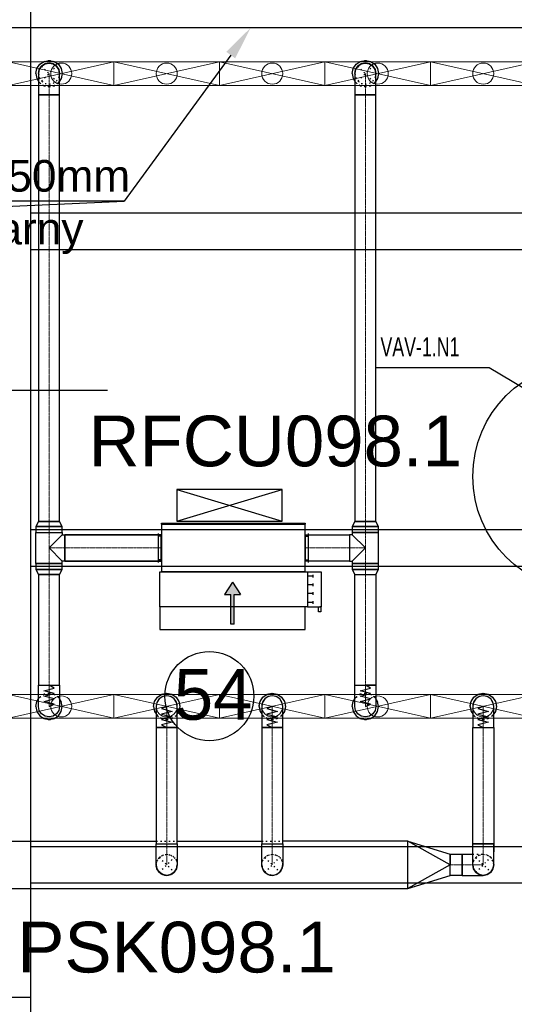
# Model space of a CAD drawing. Header units: centimetres. Extents: x -149939 to 48626, y -46000 to 152985.
# Tile 88 of 256: x -45862 to -41174, y 65183 to 74507. Entities that reach past the tile are written whole.
import ezdxf
from ezdxf import colors
from ezdxf.entities.mleader import LeaderData, LeaderLine
from ezdxf.math import Vec2, Vec3

# ---------------------------------------------------------------- set-up
doc = ezdxf.new("R2010")
doc.units = ezdxf.units.CM
doc.header["$LTSCALE"] = 50
for name, pattern in [('CADVENT_CENTERLINE', [9.9, 7.4, -1, 0.5, -1]), ('CADVENT_HIDDEN', [0.8, 0.25, -0.55]), ('Kondygnacja  -0_5$0$HIDDEN', [9.525, 6.35, -3.175]), ('Kondygnacja  -0_5$0$HIDDEN2', [4.7625, 3.175, -1.5875]), ('Osie rzutów$0$DASHDOT2', [12.7, 6.35, -3.175, 0, -3.175])]:
    doc.linetypes.add(name, pattern=pattern)
for name, color, linetype in [('01-103-Went PP_poziom-0_5$0$L_Nawiew', 7, 'Continuous'), ('bgde-nawiewDETAILS', 1, 'Continuous'), ('bgde-nawiewEXP', 7, 'Continuous'), ('bgde-nawiewHIDDEN', 250, 'Continuous'), ('bgde-wywiewSOL', 5, 'Continuous'), ('bgde_VAV', 7, 'Continuous'), ('IS_zmiany 2024', 1, 'Continuous'), ('Kondygnacja  -0_5$0$ARCH_KONSTR_POWYŻEJ RZUTU', 8, 'Kondygnacja  -0_5$0$HIDDEN'), ('Kondygnacja  -0_5$0$ARCH_KONSTR_POWYŻEJ RZUTU_IST', 8, 'Kondygnacja  -0_5$0$HIDDEN2'), ('Osie rzutów$0$ARCH_INFO_OSIE_IST', 8, 'Osie rzutów$0$DASHDOT2'), ('Osie rzutów$0$ARCH_INFO_OSIE_OPISY_IST', 8, 'Continuous')]:
    doc.layers.add(name, color=color, linetype=linetype)
for name, color, linetype, lineweight in [('bgde-nawiewCEN', 7, 'Continuous', 13), ('bgde_nawiewnik', 11, 'Continuous', 5), ('RFCU', 6, 'Continuous', 30)]:
    doc.layers.add(name, color=color, linetype=linetype, lineweight=lineweight)
doc.styles.add('Arial', font='ARIAL.TTF')

# ---------------------------------------------------------------- blocks, each defined once
blk = doc.blocks.new('Osie rzutów')
at = {"layer": 'Osie rzutów$0$ARCH_INFO_OSIE_IST', "ltscale": 10}
blk.add_line((4436.04, 11600), (13655, 11600), dxfattribs=at)
blk = doc.blocks.new('Kondygnacja  -0_5$0$konstrukcja istniejąca -0.5')
at = {"layer": 'Kondygnacja  -0_5$0$ARCH_KONSTR_POWYŻEJ RZUTU_IST', "ltscale": 10}
for points in [[(7538, 12175), (7538, 11025)], [(7538, 11767.89), (8582, 11767.89)], [(8582, 11732.89), (7538, 11732.89)], [(7538, 11467.89), (8582, 11467.89)], [(8582, 11432.89), (7538, 11432.89)], [(7538, 11167.89), (8582, 11167.89)], [(8582, 11132.89), (7538, 11132.89)], [(7538, 10975), (7382, 10975), (7382, 11025), (7538, 11025), (7538, 10975)]]:
    blk.add_lwpolyline(points, dxfattribs=at)
blk = doc.blocks.new('A$C066D7839')
at = {"layer": 'bgde_nawiewnik', "color": 7}
for p, q in [((-50, -11.15), (-50, 11.15)), ((-50, 11.15), (50, 11.15)), ((-50, -11.15), (50, 11.15)), ((50, -11.15), (-50, 11.15)), ((50, 11.15), (50, -11.15)), ((50, -11.15), (-50, -11.15))]:
    blk.add_line(p, q, dxfattribs=at)
blk.add_circle((0, 0), 10, dxfattribs=at)
blk = doc.blocks.new('A$C5B3E7367')
at = {"layer": '01-103-Went PP_poziom-0_5$0$L_Nawiew'}
h = blk.add_hatch(color=256, dxfattribs=at)
h.paths.add_polyline_path([(215, 704), (215, 674), (331.7, 674), (331.7, 612.1), (445.9, 689), (331.7, 765.9), (331.7, 704)])
h.paths.add_polyline_path([(48.3, 704), (48.3, 674), (215, 674), (215, 704)])
for p, q in [((215, 1525), (165, 1525)), ((165, 1525), (165, 1505)), ((165, 1505), (215, 1505)), ((215, 1400), (215, 1530)), ((545, 1530), (215, 1530)), ((215, 1530), (215, 1515)), ((545, 1400), (545, 1530)), ((545, 1400), (215, 1400)), ((215, 1400), (215, 1378)), ((243.8, 1452), (268.8, 1452)), ((256.2, 1452), (256.2, 1400)), ((326.2, 1452), (351.2, 1452)), ((338.8, 1452), (338.8, 1400)), ((408.8, 1452), (433.8, 1452)), ((421.2, 1452), (421.2, 1400)), ((491.2, 1452), (516.2, 1452)), ((503.8, 1452), (503.8, 1400)), ((545, 0), (545, 1400)), ((0, 1378), (215, 1378)), ((0, 0), (0, 1378)), ((215, 1378), (215, 0)), ((445.9, 689), (331.7, 765.9)), ((331.7, 704), (331.7, 765.9)), ((48.3, 704), (331.7, 704)), ((48.3, 704), (48.3, 674)), ((48.3, 674), (331.7, 674)), ((445.9, 689), (331.7, 612.1)), ((331.7, 612.1), (331.7, 674)), ((215, 0), (0, 0)), ((215, 0), (545, 0))]:
    blk.add_line(p, q, dxfattribs=at)
blk = doc.blocks.new('A$C53CA46B8')
at = {"layer": 'bgde-wywiewSOL'}
for p, q in [((200.4, 481.1), (-249.6, 481.1)), ((-249.6, 481.1), (-249.6, -878.9)), ((112.9, 511.1), (-162.1, 511.1)), ((-137.1, 481.1), (-137.1, 511.1)), ((87.9, 481.1), (87.9, 511.1)), ((200.4, 481.1), (200.4, -878.9)), ((200.4, -878.9), (-249.6, -878.9)), ((112.9, -908.9), (-162.1, -908.9)), ((-137.1, -878.9), (-137.1, -908.9)), ((87.9, -878.9), (87.9, -908.9))]:
    blk.add_line(p, q, dxfattribs=at)
at = {"layer": '01-103-Went PP_poziom-0_5$0$L_Nawiew'}
blk.add_blockref('A$C5B3E7367', (-794.6, -893.9), dxfattribs=at)

msp = doc.modelspace()

# ---------------------------------------------------------------- linework, layer by layer
at = {"layer": 'bgde-nawiewCEN', "linetype": 'CADVENT_CENTERLINE', "ltscale": 0.06}
for p, q in [((-45583.864, 73796.017), (-45583.864, 73996.017)), ((-42585.602, 73796.017), (-42585.602, 73996.017)), ((-45583.864, 69755.022), (-45583.864, 73796.017)), ((-42585.602, 69755.022), (-42585.602, 73796.017)), ((-45583.864, 69652.022), (-45583.864, 69755.022)), ((-42585.602, 69652.022), (-42585.602, 69755.022)), ((-45583.864, 69652.022), (-45583.864, 69504.022)), ((-42585.602, 69652.022), (-42585.602, 69504.022)), ((-45583.864, 69504.022), (-45583.864, 69356.022)), ((-45433.864, 69504.022), (-45583.864, 69504.022)), ((-45433.864, 69504.022), (-44521.109, 69504.022)), ((-44517.109, 69504.022), (-44521.109, 69504.022)), ((-43157.109, 69504.022), (-43153.109, 69504.022)), ((-42735.602, 69504.022), (-43153.109, 69504.022)), ((-42735.602, 69504.022), (-42585.602, 69504.022)), ((-42585.602, 69504.022), (-42585.602, 69356.022)), ((-45583.864, 69356.022), (-45583.864, 69253.022)), ((-42585.602, 69356.022), (-42585.602, 69253.022)), ((-45583.864, 69253.022), (-45583.864, 68203.935)), ((-42585.602, 69253.022), (-42585.602, 68203.935)), ((-45583.864, 68203.935), (-45583.864, 68185.239)), ((-45583.864, 68185.239), (-45583.864, 68134.128)), ((-42585.602, 68203.935), (-42585.602, 68185.239)), ((-42585.602, 68185.239), (-42585.602, 68134.128)), ((-45583.864, 68134.128), (-45583.864, 68106.335)), ((-45583.864, 68106.335), (-45583.864, 68082.809)), ((-45583.864, 68082.809), (-45583.864, 68063.194)), ((-45583.864, 68063.194), (-45583.864, 68047.135)), ((-42585.602, 68134.128), (-42585.602, 68106.335)), ((-42585.602, 68106.335), (-42585.602, 68082.809)), ((-42585.602, 68082.809), (-42585.602, 68063.194)), ((-42585.602, 68063.194), (-42585.602, 68047.135)), ((-45583.864, 68047.135), (-45583.864, 68034.276)), ((-45583.864, 68034.276), (-45583.864, 68024.261)), ((-45583.864, 68024.261), (-45583.864, 68016.735)), ((-45583.864, 68016.735), (-45583.864, 68011.342)), ((-45583.864, 68011.342), (-45583.864, 68007.728)), ((-45583.864, 68007.728), (-45583.864, 68005.535)), ((-45583.864, 68005.535), (-45583.864, 68004.409)), ((-45583.864, 68004.409), (-45583.864, 68003.935)), ((-44468.407, 68003.485), (-44468.407, 68003.959)), ((-44468.407, 68002.359), (-44468.407, 68003.485)), ((-44468.407, 68000.166), (-44468.407, 68002.359)), ((-44468.407, 67996.552), (-44468.407, 68000.166)), ((-44468.407, 67991.159), (-44468.407, 67996.552)), ((-44468.407, 67983.633), (-44468.407, 67991.159)), ((-44468.407, 67973.618), (-44468.407, 67983.633)), ((-44468.407, 67960.759), (-44468.407, 67973.618)), ((-43468.407, 68003.485), (-43468.407, 68003.959)), ((-43468.407, 68002.359), (-43468.407, 68003.485)), ((-43468.407, 68000.166), (-43468.407, 68002.359)), ((-43468.407, 67996.552), (-43468.407, 68000.166)), ((-43468.407, 67991.159), (-43468.407, 67996.552)), ((-43468.407, 67983.633), (-43468.407, 67991.159)), ((-43468.407, 67973.618), (-43468.407, 67983.633)), ((-43468.407, 67960.759), (-43468.407, 67973.618)), ((-42585.602, 68047.135), (-42585.602, 68034.276)), ((-42585.602, 68034.276), (-42585.602, 68024.261)), ((-42585.602, 68024.261), (-42585.602, 68016.735)), ((-42585.602, 68016.735), (-42585.602, 68011.342)), ((-42585.602, 68011.342), (-42585.602, 68007.728)), ((-42585.602, 68007.728), (-42585.602, 68005.535)), ((-42585.602, 68005.535), (-42585.602, 68004.409)), ((-42585.602, 68004.409), (-42585.602, 68003.935)), ((-41468.407, 68003.485), (-41468.407, 68003.959)), ((-41468.407, 68002.359), (-41468.407, 68003.485)), ((-41468.407, 68000.166), (-41468.407, 68002.359)), ((-41468.407, 67996.552), (-41468.407, 68000.166)), ((-41468.407, 67991.159), (-41468.407, 67996.552)), ((-41468.407, 67983.633), (-41468.407, 67991.159)), ((-41468.407, 67973.618), (-41468.407, 67983.633)), ((-41468.407, 67960.759), (-41468.407, 67973.618)), ((-44468.407, 67944.7), (-44468.407, 67960.759)), ((-44468.407, 67925.085), (-44468.407, 67944.7)), ((-44468.407, 67901.559), (-44468.407, 67925.085)), ((-44468.407, 67873.766), (-44468.407, 67901.559)), ((-43468.407, 67944.7), (-43468.407, 67960.759)), ((-43468.407, 67925.085), (-43468.407, 67944.7)), ((-43468.407, 67901.559), (-43468.407, 67925.085)), ((-43468.407, 67873.766), (-43468.407, 67901.559)), ((-41468.407, 67944.7), (-41468.407, 67960.759)), ((-41468.407, 67925.085), (-41468.407, 67944.7)), ((-41468.407, 67901.559), (-41468.407, 67925.085)), ((-41468.407, 67873.766), (-41468.407, 67901.559)), ((-44468.407, 67822.655), (-44468.407, 67873.766)), ((-44468.407, 67803.959), (-44468.407, 67822.655)), ((-44468.407, 67803.959), (-44468.407, 66703.992)), ((-43468.407, 67822.655), (-43468.407, 67873.766)), ((-43468.407, 67803.959), (-43468.407, 67822.655)), ((-43468.407, 67803.959), (-43468.407, 66703.992)), ((-41468.407, 67822.655), (-41468.407, 67873.766)), ((-41468.407, 67803.959), (-41468.407, 67822.655)), ((-41468.407, 67803.959), (-41468.407, 66703.992)), ((-44468.407, 66703.992), (-44468.407, 66503.992)), ((-43468.407, 66703.992), (-43468.407, 66503.992)), ((-41468.407, 66703.992), (-41468.407, 66503.992)), ((-41668.407, 66503.992), (-41783.356, 66503.992)), ((-41668.407, 66503.992), (-41468.407, 66503.992))]:
    msp.add_line(p, q, dxfattribs=at)
at = {"layer": 'bgde-nawiewDETAILS', "linetype": 'CADVENT_HIDDEN'}
for p, q in [((-45654.575, 73925.307), (-45513.154, 74066.728)), ((-45654.575, 74066.728), (-45513.154, 73925.307)), ((-42656.312, 73925.307), (-42514.891, 74066.728)), ((-42656.312, 74066.728), (-42514.891, 73925.307)), ((-44539.118, 66433.282), (-44397.697, 66574.703)), ((-44539.118, 66574.703), (-44397.697, 66433.282)), ((-43539.118, 66433.282), (-43397.697, 66574.703)), ((-43539.118, 66574.703), (-43397.697, 66433.282)), ((-41539.118, 66433.282), (-41397.697, 66574.703)), ((-41539.118, 66574.703), (-41397.697, 66433.282))]:
    msp.add_line(p, q, dxfattribs=at)
at = {"layer": 'bgde-nawiewEXP', "linetype": 'Continuous'}
for points in [[(-45708.864, 73996.017), (-45699.349, 74043.853), (-45672.253, 74084.406), (-45631.7, 74111.502), (-45583.864, 74121.017), (-45536.029, 74111.502), (-45495.476, 74084.406), (-45468.38, 74043.853), (-45458.864, 73996.017), (-45468.38, 73948.182), (-45483.864, 73925.007)], [(-45683.864, 73996.017), (-45676.252, 74034.286), (-45654.575, 74066.728), (-45622.133, 74088.405), (-45583.864, 74096.017), (-45545.596, 74088.405), (-45513.154, 74066.728), (-45491.476, 74034.286), (-45483.864, 73996.017)], [(-42710.602, 73996.017), (-42701.087, 74043.853), (-42673.99, 74084.406), (-42633.437, 74111.502), (-42585.602, 74121.017), (-42537.766, 74111.502), (-42497.213, 74084.406), (-42470.117, 74043.853), (-42460.602, 73996.017), (-42470.117, 73948.182), (-42485.602, 73925.007)], [(-42685.602, 73996.017), (-42677.99, 74034.286), (-42656.312, 74066.728), (-42623.87, 74088.405), (-42585.602, 74096.017), (-42547.333, 74088.405), (-42514.891, 74066.728), (-42493.214, 74034.286), (-42485.602, 73996.017)], [(-45708.864, 73996.017), (-45699.349, 73948.182), (-45683.864, 73925.007)], [(-42710.602, 73996.017), (-42701.087, 73948.182), (-42685.602, 73925.007)], [(-45708.864, 69356.022), (-45708.864, 69652.022), (-45458.864, 69652.022), (-45458.864, 69629.022)], [(-45708.864, 69356.022), (-45458.864, 69356.022), (-45458.864, 69379.022), (-45583.864, 69504.022), (-45458.864, 69629.022), (-45433.864, 69629.022), (-45433.864, 69379.022), (-45458.864, 69379.022)], [(-45433.864, 69379.022), (-45433.864, 69629.022), (-44521.109, 69629.022)], [(-44521.109, 69629.022), (-45433.864, 69629.022)], [(-44521.109, 69551.858), (-44521.109, 69629.022)], [(-44521.109, 69379.022), (-44521.109, 69629.022), (-44517.109, 69629.022)], [(-44521.109, 69629.022), (-44521.109, 69619.507)], [(-43157.109, 69379.022), (-43153.109, 69379.022), (-43153.109, 69629.022), (-43157.109, 69629.022)], [(-42710.602, 69379.022), (-42585.602, 69504.022), (-42710.602, 69629.022)], [(-44521.109, 69551.858), (-44521.109, 69504.022)], [(-44521.109, 69504.022), (-44521.109, 69551.858)], [(-44521.109, 69388.537), (-44521.109, 69504.022)], [(-44521.109, 69504.022), (-44521.109, 69456.187)], [(-45433.864, 69379.022), (-44521.109, 69379.022)], [(-44521.109, 69379.022), (-45433.864, 69379.022)], [(-44521.109, 69388.537), (-44521.109, 69379.022)], [(-44521.109, 69379.022), (-44521.109, 69388.537)], [(-44521.109, 69379.022), (-44517.109, 69379.022)], [(-42685.602, 68203.935), (-42685.602, 69253.022), (-42485.602, 69253.022), (-42485.602, 68203.935), (-42585.602, 68203.935)], [(-42685.602, 68203.935), (-42547.333, 68203.935)], [(-45708.864, 68003.935), (-45699.349, 67956.1), (-45672.253, 67915.547), (-45631.7, 67888.45), (-45583.864, 67878.935), (-45536.029, 67888.45), (-45495.476, 67915.547), (-45468.38, 67956.1), (-45458.864, 68003.935), (-45468.38, 68051.77), (-45483.864, 68074.945)], [(-45708.864, 68003.935), (-45699.349, 68051.77), (-45683.864, 68074.945)], [(-44593.407, 68003.959), (-44583.892, 68051.794), (-44556.796, 68092.347), (-44516.243, 68119.444), (-44468.407, 68128.959), (-44420.572, 68119.444), (-44380.019, 68092.347), (-44352.922, 68051.794), (-44343.407, 68003.959), (-44352.922, 67956.123), (-44368.407, 67932.949)], [(-43593.407, 68003.959), (-43583.892, 68051.794), (-43556.796, 68092.347), (-43516.243, 68119.444), (-43468.407, 68128.959), (-43420.572, 68119.444), (-43380.019, 68092.347), (-43352.922, 68051.794), (-43343.407, 68003.959), (-43352.922, 67956.123), (-43368.407, 67932.949)], [(-42710.602, 68003.935), (-42701.087, 67956.1), (-42673.99, 67915.547), (-42633.437, 67888.45), (-42585.602, 67878.935), (-42537.766, 67888.45), (-42497.213, 67915.547), (-42470.117, 67956.1), (-42460.602, 68003.935), (-42470.117, 68051.77), (-42485.602, 68074.945)], [(-42710.602, 68003.935), (-42701.087, 68051.77), (-42685.602, 68074.945)], [(-41593.407, 68003.959), (-41583.892, 68051.794), (-41556.796, 68092.347), (-41516.243, 68119.444), (-41468.407, 68128.959), (-41420.572, 68119.444), (-41380.019, 68092.347), (-41352.922, 68051.794), (-41343.407, 68003.959), (-41352.922, 67956.123), (-41368.407, 67932.949)], [(-41568.407, 66503.992), (-41568.407, 66703.992), (-41430.139, 66703.992), (-41430.139, 66703.992), (-41568.407, 66703.992), (-41568.407, 67803.959), (-41368.407, 67803.959), (-41368.407, 68003.959), (-41376.019, 68042.227), (-41397.697, 68074.67), (-41430.139, 68096.347), (-41468.407, 68103.959), (-41506.676, 68096.347), (-41539.118, 68074.67), (-41560.795, 68042.227), (-41568.407, 68003.959), (-41568.407, 67803.959), (-41368.407, 67803.959), (-41368.407, 66703.992), (-41430.139, 66703.992), (-41430.139, 66703.992), (-41368.407, 66703.992), (-41368.407, 66664.974)], [(-44593.407, 68003.959), (-44583.892, 67956.123), (-44568.407, 67932.949)], [(-43593.407, 68003.959), (-43583.892, 67956.123), (-43568.407, 67932.949)], [(-41593.407, 68003.959), (-41583.892, 67956.123), (-41568.407, 67932.949)], [(-43568.407, 66503.992), (-43568.407, 66703.992), (-43368.407, 66703.992), (-43368.407, 67803.959), (-43568.407, 67803.959), (-43568.407, 66703.992), (-43368.407, 66703.992), (-43368.407, 66503.992), (-43372.167, 66485.091)], [(-52848.662, 66278.992), (-42183.356, 66278.992), (-42183.356, 66728.992), (-41783.356, 66603.992), (-41783.356, 66503.992), (-42183.356, 66728.992), (-43368.407, 66728.992)], [(-46086.383, 66728.992), (-44568.407, 66728.992)], [(-44368.407, 66728.992), (-43568.407, 66728.992)], [(-42183.356, 66278.992), (-42183.356, 66728.992)], [(-41368.407, 66507.835), (-41368.407, 66703.992)], [(-41368.407, 66664.974), (-41368.407, 66627.456)], [(-41668.407, 66403.992), (-41668.407, 66603.992), (-41568.407, 66603.992)], [(-44568.407, 66503.992), (-44560.795, 66465.724), (-44554.046, 66455.623)], [(-44567.065, 66487.663), (-44566.672, 66499.804)], [(-44567.065, 66487.663), (-44553.306, 66451.151), (-44541.147, 66438.179)], [(-44412.48, 66423.404), (-44397.697, 66433.282), (-44376.019, 66465.724), (-44373.649, 66477.638)], [(-44395.962, 66437.47), (-44387.099, 66445.778), (-44371.01, 66481.324), (-44370.436, 66499.095)], [(-44371.876, 66486.554), (-44368.407, 66503.992)], [(-43568.407, 66503.992), (-43560.795, 66465.724), (-43554.748, 66456.674)], [(-43568.407, 66503.992), (-43560.795, 66465.724), (-43539.118, 66433.282), (-43549.825, 66449.306)], [(-43567.308, 66489.207), (-43566.787, 66500.079)], [(-43567.308, 66489.207), (-43554.122, 66452.485), (-43541.164, 66438.22)], [(-43397.697, 66433.282), (-43376.019, 66465.724), (-43368.407, 66503.992)], [(-43397.697, 66433.282), (-43376.019, 66465.724), (-43373.896, 66476.399)], [(-43396.076, 66437.195), (-43388.019, 66444.513), (-43371.377, 66479.804), (-43370.453, 66499.054)], [(-41668.407, 66403.992), (-41468.407, 66403.992), (-41506.676, 66411.604), (-41539.118, 66433.282), (-41560.795, 66465.724), (-41568.407, 66503.992), (-41560.795, 66465.724), (-41539.118, 66433.282), (-41506.676, 66411.604), (-41468.407, 66403.992), (-41430.139, 66411.604), (-41397.697, 66433.282), (-41376.019, 66465.724), (-41368.407, 66503.992), (-41376.019, 66465.724), (-41397.697, 66433.282), (-41430.139, 66411.604), (-41468.407, 66403.992), (-41506.676, 66411.604), (-41539.118, 66433.282)], [(-41568.407, 66503.992), (-41560.795, 66465.724), (-41539.118, 66433.282), (-41506.676, 66411.604)], [(-41468.407, 66403.992), (-41430.139, 66411.604), (-41397.697, 66433.282), (-41376.019, 66465.724), (-41368.407, 66503.992)], [(-41368.407, 66503.992), (-41376.019, 66465.724)], [(-41368.407, 66507.835), (-41368.407, 66503.992)], [(-41368.407, 66503.992), (-41368.407, 66507.835)], [(-44548.996, 66448.065), (-44539.118, 66433.282), (-44506.676, 66411.604), (-44494.761, 66409.234)], [(-44534.93, 66431.547), (-44526.622, 66422.684), (-44491.075, 66406.595), (-44473.305, 66406.021)], [(-44485.845, 66407.461), (-44468.407, 66403.992), (-44430.139, 66411.604), (-44420.038, 66418.353)], [(-44464.219, 66405.727), (-44452.078, 66405.335), (-44415.566, 66419.094), (-44402.594, 66431.253)], [(-43539.118, 66433.282), (-43506.676, 66411.604), (-43496, 66409.481)], [(-43539.118, 66433.282), (-43506.676, 66411.604), (-43468.407, 66403.992), (-43487.309, 66407.752)], [(-43535.205, 66431.661), (-43527.886, 66423.604), (-43492.596, 66406.962), (-43473.346, 66406.038)], [(-43468.407, 66403.992), (-43430.139, 66411.604), (-43397.697, 66433.282), (-43413.721, 66422.575)], [(-43468.407, 66403.992), (-43430.139, 66411.604), (-43421.089, 66417.652)], [(-43464.494, 66405.613), (-43453.622, 66405.091), (-43416.9, 66418.278), (-43402.635, 66431.236)]]:
    msp.add_lwpolyline(points, dxfattribs=at)
for points in [[(-45683.864, 73796.017), (-45483.864, 73796.017), (-45483.864, 73996.017), (-45491.476, 74034.286), (-45513.154, 74066.728), (-45545.596, 74088.405), (-45583.864, 74096.017), (-45622.133, 74088.405), (-45654.575, 74066.728), (-45676.252, 74034.286), (-45683.864, 73996.017), (-45683.864, 73835.035)], [(-42685.602, 73796.017), (-42485.602, 73796.017), (-42485.602, 73996.017), (-42493.214, 74034.286), (-42514.891, 74066.728), (-42547.333, 74088.405), (-42585.602, 74096.017), (-42623.87, 74088.405), (-42656.312, 74066.728), (-42677.99, 74034.286), (-42685.602, 73996.017), (-42685.602, 73835.035)], [(-45683.864, 69755.023), (-45483.864, 69755.023), (-45483.864, 73796.017), (-45683.864, 73796.017)], [(-42685.602, 69755.023), (-42485.602, 69755.023), (-42485.602, 73796.017), (-42685.602, 73796.017)], [(-45708.864, 69706.865), (-45458.864, 69706.865), (-45483.864, 69755.022), (-45683.864, 69755.022)], [(-42710.602, 69706.865), (-42460.602, 69706.865), (-42485.602, 69755.022), (-42685.602, 69755.022)], [(-45708.864, 69652.023), (-45458.864, 69652.023), (-45458.864, 69706.865), (-45708.864, 69706.865)], [(-44517.109, 69279.022), (-43157.109, 69279.022), (-43157.109, 69729.022), (-44517.109, 69729.022), (-44517.109, 69739.022), (-43157.109, 69739.022), (-43157.109, 69729.022), (-44517.109, 69729.022)], [(-42735.602, 69379.022), (-42710.602, 69379.022), (-42710.602, 69356.022), (-42460.602, 69356.022), (-42460.602, 69652.022), (-42710.602, 69652.022), (-42710.602, 69629.022), (-42735.602, 69629.022), (-42735.602, 69388.537)], [(-42710.602, 69652.023), (-42460.602, 69652.023), (-42460.602, 69706.865), (-42710.602, 69706.865)], [(-43153.109, 69379.022), (-43153.109, 69629.022), (-42735.602, 69629.022), (-42735.602, 69379.022)], [(-45708.864, 69301.18), (-45458.864, 69301.18), (-45458.864, 69356.022), (-45708.864, 69356.022)], [(-45708.864, 69301.179), (-45683.864, 69253.022), (-45483.864, 69253.022), (-45458.864, 69301.179), (-45699.349, 69301.179)], [(-42710.602, 69301.18), (-42460.602, 69301.18), (-42460.602, 69356.022), (-42710.602, 69356.022)], [(-42710.602, 69301.179), (-42685.602, 69253.022), (-42485.602, 69253.022), (-42460.602, 69301.179), (-42701.087, 69301.179)], [(-45683.864, 68203.935), (-45483.864, 68203.935), (-45483.864, 69253.022), (-45683.864, 69253.022)], [(-45683.864, 68004.409), (-45683.864, 68203.935), (-45483.864, 68203.935), (-45483.864, 68003.935), (-45491.476, 67965.667), (-45513.154, 67933.224), (-45545.596, 67911.547), (-45583.864, 67903.935), (-45622.133, 67911.547), (-45654.575, 67933.224), (-45676.252, 67965.667), (-45683.864, 68003.935)], [(-42685.602, 68134.128), (-42685.602, 68203.935), (-42485.602, 68203.935), (-42485.602, 68003.935), (-42493.214, 67965.667), (-42514.891, 67933.224), (-42547.333, 67911.547), (-42585.602, 67903.935), (-42623.87, 67911.547), (-42656.312, 67933.224), (-42677.99, 67965.667), (-42685.602, 68003.935), (-42685.602, 68106.335)], [(-44568.407, 67803.959), (-44368.407, 67803.959), (-44368.407, 68003.959), (-44376.019, 68042.227), (-44397.697, 68074.67), (-44430.139, 68096.347), (-44468.407, 68103.959), (-44506.676, 68096.347), (-44539.118, 68074.67), (-44560.795, 68042.227), (-44568.407, 68003.959), (-44568.407, 67822.655)], [(-43568.407, 67803.959), (-43368.407, 67803.959), (-43368.407, 68003.959), (-43376.019, 68042.227), (-43397.697, 68074.67), (-43430.139, 68096.347), (-43468.407, 68103.959), (-43506.676, 68096.347), (-43539.118, 68074.67), (-43560.795, 68042.227), (-43568.407, 68003.959), (-43568.407, 67822.655)], [(-44568.407, 66703.992), (-44368.407, 66703.992), (-44368.407, 67803.959), (-44568.407, 67803.959)], [(-44568.407, 66503.992), (-44568.407, 66703.992), (-44368.407, 66703.992), (-44368.407, 66503.992), (-44376.019, 66465.724), (-44397.697, 66433.282), (-44430.139, 66411.604), (-44468.407, 66403.992), (-44506.676, 66411.604), (-44539.118, 66433.282), (-44560.795, 66465.724)], [(-41783.356, 66403.992), (-41783.356, 66603.992), (-41668.407, 66603.992), (-41668.407, 66403.992)], [(-42183.356, 66278.992), (-41783.356, 66403.992), (-41783.356, 66503.992)]]:
    msp.add_lwpolyline(points, close=True, dxfattribs=at)
at = {"layer": 'bgde-nawiewEXP'}
for points in [[(-45583.864, 68003.935), (-45533.864, 68025.233), (-45633.864, 68050.595), (-45533.864, 68075.815), (-45633.864, 68101.1), (-45533.864, 68126.635), (-45633.864, 68151.994), (-45533.864, 68177.453), (-45583.864, 68203.935)], [(-42585.602, 68003.935), (-42535.602, 68025.233), (-42635.602, 68050.595), (-42535.602, 68075.815), (-42635.602, 68101.1), (-42535.602, 68126.635), (-42635.602, 68151.994), (-42535.602, 68177.453), (-42585.602, 68203.935)], [(-44468.407, 68003.959), (-44518.407, 67982.661), (-44418.407, 67957.299), (-44518.407, 67932.079), (-44418.407, 67906.794), (-44518.407, 67881.259), (-44418.407, 67855.9), (-44518.407, 67830.441), (-44468.407, 67803.959)], [(-43468.407, 68003.959), (-43518.407, 67982.661), (-43418.407, 67957.299), (-43518.407, 67932.079), (-43418.407, 67906.794), (-43518.407, 67881.259), (-43418.407, 67855.9), (-43518.407, 67830.441), (-43468.407, 67803.959)], [(-41468.407, 68003.959), (-41518.407, 67982.661), (-41418.407, 67957.299), (-41518.407, 67932.079), (-41418.407, 67906.794), (-41518.407, 67881.259), (-41418.407, 67855.9), (-41518.407, 67830.441), (-41468.407, 67803.959)]]:
    msp.add_lwpolyline(points, dxfattribs=at)
at = {"layer": 'bgde-nawiewHIDDEN', "linetype": 'CADVENT_HIDDEN'}
for points in [[(-45708.864, 73996.017), (-45699.349, 74043.853), (-45672.253, 74084.406), (-45631.7, 74111.502), (-45583.864, 74121.017), (-45536.029, 74111.502), (-45495.476, 74084.406), (-45468.38, 74043.853), (-45458.864, 73996.017), (-45468.38, 73948.182), (-45495.476, 73907.629), (-45536.029, 73880.532), (-45583.864, 73871.017), (-45631.7, 73880.532), (-45672.253, 73907.629), (-45631.7, 73880.532), (-45583.864, 73871.017), (-45536.029, 73880.532), (-45495.476, 73907.629), (-45483.864, 73925.007)], [(-42710.602, 73996.017), (-42701.087, 74043.853), (-42673.99, 74084.406), (-42633.437, 74111.502), (-42585.602, 74121.017), (-42537.766, 74111.502), (-42497.213, 74084.406), (-42470.117, 74043.853), (-42460.602, 73996.017), (-42470.117, 73948.182), (-42497.213, 73907.629), (-42537.766, 73880.532), (-42585.602, 73871.017), (-42633.437, 73880.532), (-42673.99, 73907.629), (-42633.437, 73880.532), (-42585.602, 73871.017), (-42537.766, 73880.532), (-42497.213, 73907.629), (-42485.602, 73925.007)], [(-45708.864, 73996.017), (-45699.349, 73948.182), (-45672.253, 73907.629), (-45683.864, 73925.007)], [(-45683.864, 73996.017), (-45676.252, 73957.749), (-45654.575, 73925.307), (-45622.133, 73903.629), (-45583.864, 73896.017), (-45545.596, 73903.629), (-45513.154, 73925.307), (-45491.476, 73957.749), (-45483.864, 73996.017)], [(-42710.602, 73996.017), (-42701.087, 73948.182), (-42673.99, 73907.629), (-42685.602, 73925.007)], [(-42685.602, 73996.017), (-42677.99, 73957.749), (-42656.312, 73925.307), (-42623.87, 73903.629), (-42585.602, 73896.017), (-42547.333, 73903.629), (-42514.891, 73925.307), (-42493.214, 73957.749), (-42485.602, 73996.017)], [(-44517.109, 69379.022), (-44517.109, 69629.022)], [(-43157.109, 69379.022), (-43157.109, 69629.022)], [(-45708.864, 68003.935), (-45699.349, 67956.1), (-45672.253, 67915.547), (-45631.7, 67888.45), (-45583.864, 67878.935), (-45536.029, 67888.45), (-45495.476, 67915.547), (-45468.38, 67956.1), (-45458.864, 68003.935), (-45468.38, 68051.77), (-45495.476, 68092.323), (-45536.029, 68119.42), (-45583.864, 68128.935), (-45631.7, 68119.42), (-45672.253, 68092.323), (-45683.864, 68074.945)], [(-45708.864, 68003.935), (-45699.349, 68051.77), (-45672.253, 68092.323), (-45631.7, 68119.42), (-45583.864, 68128.935), (-45536.029, 68119.42), (-45495.476, 68092.323), (-45483.864, 68074.945)], [(-44593.407, 68003.959), (-44583.892, 68051.794), (-44556.796, 68092.347), (-44516.243, 68119.444), (-44468.407, 68128.959), (-44420.572, 68119.444), (-44380.019, 68092.347), (-44352.922, 68051.794), (-44343.407, 68003.959), (-44352.922, 67956.123), (-44380.019, 67915.571), (-44420.572, 67888.474), (-44468.407, 67878.959), (-44516.243, 67888.474), (-44556.796, 67915.571), (-44568.407, 67932.949)], [(-43593.407, 68003.959), (-43583.892, 68051.794), (-43556.796, 68092.347), (-43516.243, 68119.444), (-43468.407, 68128.959), (-43420.572, 68119.444), (-43380.019, 68092.347), (-43352.922, 68051.794), (-43343.407, 68003.959), (-43352.922, 67956.123), (-43380.019, 67915.571), (-43420.572, 67888.474), (-43468.407, 67878.959), (-43516.243, 67888.474), (-43556.796, 67915.571), (-43568.407, 67932.949)], [(-42710.602, 68003.935), (-42701.087, 67956.1), (-42673.99, 67915.547), (-42633.437, 67888.45), (-42585.602, 67878.935), (-42537.766, 67888.45), (-42497.213, 67915.547), (-42470.117, 67956.1), (-42460.602, 68003.935), (-42470.117, 68051.77), (-42497.213, 68092.323), (-42537.766, 68119.42), (-42585.602, 68128.935), (-42633.437, 68119.42), (-42673.99, 68092.323), (-42685.602, 68074.945)], [(-42710.602, 68003.935), (-42701.087, 68051.77), (-42673.99, 68092.323), (-42633.437, 68119.42), (-42585.602, 68128.935), (-42537.766, 68119.42), (-42497.213, 68092.323), (-42485.602, 68074.945)], [(-41593.407, 68003.959), (-41583.892, 68051.794), (-41556.796, 68092.347), (-41516.243, 68119.444), (-41468.407, 68128.959), (-41420.572, 68119.444), (-41380.019, 68092.347), (-41352.922, 68051.794), (-41343.407, 68003.959), (-41352.922, 67956.123), (-41380.019, 67915.571), (-41420.572, 67888.474), (-41468.407, 67878.959), (-41516.243, 67888.474), (-41556.796, 67915.571), (-41568.407, 67932.949)], [(-44593.407, 68003.959), (-44583.892, 67956.123), (-44556.796, 67915.571), (-44516.243, 67888.474), (-44468.407, 67878.959), (-44420.572, 67888.474), (-44380.019, 67915.571), (-44368.407, 67932.949)], [(-43593.407, 68003.959), (-43583.892, 67956.123), (-43556.796, 67915.571), (-43516.243, 67888.474), (-43468.407, 67878.959), (-43420.572, 67888.474), (-43380.019, 67915.571), (-43368.407, 67932.949)], [(-41593.407, 68003.959), (-41583.892, 67956.123), (-41556.796, 67915.571), (-41516.243, 67888.474), (-41468.407, 67878.959), (-41420.572, 67888.474), (-41380.019, 67915.571), (-41368.407, 67932.949)], [(-44568.407, 66728.992), (-44368.407, 66728.992)], [(-43568.407, 66728.992), (-43368.407, 66728.992)], [(-44568.407, 66503.992), (-44560.795, 66542.261), (-44539.118, 66574.703), (-44506.676, 66596.38), (-44468.407, 66603.992), (-44430.139, 66596.38), (-44397.697, 66574.703), (-44376.019, 66542.261), (-44368.407, 66503.992)], [(-44566.672, 66499.804), (-44565.804, 66526.66), (-44549.716, 66562.207), (-44521.249, 66588.891), (-44484.737, 66602.65), (-44445.739, 66601.389), (-44410.193, 66585.301), (-44383.509, 66556.834), (-44369.75, 66520.322), (-44370.436, 66499.095)], [(-43568.407, 66503.992), (-43560.795, 66542.261), (-43539.118, 66574.703), (-43506.676, 66596.38), (-43468.407, 66603.992), (-43430.139, 66596.38), (-43397.697, 66574.703), (-43376.019, 66542.261), (-43368.407, 66503.992)], [(-43566.787, 66500.079), (-43565.438, 66528.181), (-43548.795, 66563.471), (-43519.915, 66589.707), (-43483.192, 66602.893), (-43444.219, 66601.023), (-43408.928, 66584.38), (-43382.693, 66555.5), (-43369.506, 66518.777), (-43370.453, 66499.054)], [(-41568.407, 66603.992), (-41468.407, 66603.992)], [(-44373.649, 66477.638), (-44371.876, 66486.554)], [(-43373.896, 66476.399), (-43372.167, 66485.091)], [(-44554.046, 66455.623), (-44548.996, 66448.065)], [(-44541.147, 66438.179), (-44534.93, 66431.547)], [(-44494.761, 66409.234), (-44485.845, 66407.461)], [(-44473.305, 66406.021), (-44464.219, 66405.727)], [(-44420.038, 66418.353), (-44412.48, 66423.404)], [(-44402.594, 66431.253), (-44395.962, 66437.47)], [(-43554.748, 66456.674), (-43549.825, 66449.306)], [(-43541.164, 66438.22), (-43535.205, 66431.661)], [(-43496, 66409.481), (-43487.309, 66407.752)], [(-43473.346, 66406.038), (-43464.494, 66405.613)], [(-43421.089, 66417.652), (-43413.721, 66422.575)], [(-43402.635, 66431.236), (-43396.076, 66437.195)]]:
    msp.add_lwpolyline(points, dxfattribs=at)
msp.add_lwpolyline([(-41568.407, 66503.992), (-41560.795, 66542.261), (-41539.118, 66574.703), (-41506.676, 66596.38), (-41468.407, 66603.992), (-41430.139, 66596.38), (-41397.697, 66574.703), (-41376.019, 66542.261), (-41368.407, 66503.992), (-41376.019, 66542.261), (-41397.697, 66574.703), (-41430.139, 66596.38), (-41468.407, 66603.992), (-41506.676, 66596.38), (-41539.118, 66574.703), (-41560.795, 66542.261)], close=True, dxfattribs=at)
at = {"layer": 'bgde_VAV', "color": 94}
for p, q in [((-41412.421, 71210.565, 21.417), (-42485.602, 71210.565, 21.417)), ((-40651.844, 70757.432), (-41412.421, 71210.565, 21.417))]:
    msp.add_line(p, q, dxfattribs=at)
at = {"layer": 'IS_zmiany 2024', "color": 94}
msp.add_circle((-40486.068, 70181.929), 1081.427, dxfattribs=at)
at = {"layer": 'RFCU', "color": 94}
msp.add_line((-27970, 74430), (-55380, 74430), dxfattribs=at)
at = {"layer": 'RFCU'}
for p, q in [((-43373.092, 70057.33), (-44373.092, 70057.33)), ((-44373.092, 70057.33), (-44373.092, 69757.33)), ((-44373.092, 69757.33), (-43373.092, 70057.33)), ((-44373.092, 70057.33), (-43373.092, 69757.33)), ((-43373.092, 70057.33), (-44373.092, 70057.33)), ((-44373.092, 70057.33), (-44373.092, 69757.33)), ((-44373.092, 69757.33), (-43373.092, 70057.33)), ((-44373.092, 70057.33), (-43373.092, 69757.33)), ((-43373.092, 69757.33), (-43373.092, 70057.33)), ((-43373.092, 69757.33), (-43373.092, 70057.33)), ((-44373.092, 69757.33), (-43373.092, 69757.33)), ((-44373.092, 69757.33), (-43373.092, 69757.33))]:
    msp.add_line(p, q, dxfattribs=at)
msp.add_circle((-44064.095, 68101.351), 421.787, dxfattribs=at)

# ---------------------------------------------------------------- block references
at = {"layer": '01-103-Went PP_poziom-0_5$0$L_Nawiew', "xscale": 10, "yscale": 10, "zscale": 10}
for p in [(-45468.405, 73996.017, 1117.041), (-44468.405, 73996.017, 1117.041), (-43468.405, 73996.017, 1117.041), (-42468.405, 73996.017, 1117.041), (-41468.405, 73996.017, 1117.041), (-45468.405, 68003.959, 1117.041), (-44468.405, 68003.959, 1117.041), (-43468.405, 68003.959, 1117.041), (-42468.405, 68003.959, 1117.041), (-41468.405, 68003.959, 1117.041)]:
    msp.add_blockref('A$C066D7839', p, dxfattribs=at)
at = {"layer": '01-103-Went PP_poziom-0_5$0$L_Nawiew', "xscale": -1, "rotation": 270}
msp.add_blockref('A$C53CA46B8', (-43639.722, 69527.592, 2865), dxfattribs=at)
at = {"layer": 'Kondygnacja  -0_5$0$ARCH_KONSTR_POWYŻEJ RZUTU', "xscale": 10, "yscale": 10, "zscale": 10}
msp.add_blockref('Kondygnacja  -0_5$0$konstrukcja istniejąca -0.5', (-121140, -45000), dxfattribs=at)
at = {"layer": 'Osie rzutów$0$ARCH_INFO_OSIE_OPISY_IST', "color": 30, "xscale": 10, "yscale": 10, "zscale": 10}
msp.add_blockref('Osie rzutów', (-121140, -45000), dxfattribs=at)

# ---------------------------------------------------------------- texts
at = {"layer": 'bgde_VAV', "color": 94, "width": 0.7}
msp.add_text('VAV-1.N1', height=180, dxfattribs=at).set_placement((-42442.658, 71318.868, 1941.417))
at = {"layer": 'RFCU', "char_height": 480, "attachment_point": 1, "style": 'Arial'}
for s, insert, width in [('RFCU098.1', (-45210.003, 70757.432), 10742.22846), ('54', (-44401.223, 68357.448), 727.77721), ('PSK098.1', (-45885.903, 65964.573), 10742.22846)]:
    msp.add_mtext(s, dxfattribs=dict(at, insert=insert, width=width))

# ---------------------------------------------------------------- leaders
at = {"layer": 'RFCU', "color": 94, "lineweight": 0}
ml = msp.add_multileader_mtext('Standard', dxfattribs=at)
ml.set_content('{\\fArial CE|b0|i0|c238|p34;\\C94;Projektowana trasa kablowa z korytka 50mm\\Pkorytko należy pomalować na kolor czarny}')
ml.set_leader_properties()
ml.build(insert=Vec2(0, 0))
ml.multileader.update_dxf_attribs({"text_right_attachment_type": 6, "dogleg_length": 0.36, "arrow_head_size": 320})
ctx = ml.context
ctx.base_point, ctx.char_height, ctx.arrow_head_size, ctx.plane_origin = Vec3(-53132, 72983.342, 0), 300, 320, Vec3(-51300.606, 69978.693, 0)
ctx.right_attachment = 6
notes = []
notes.append((ctx, [(1, (1, 1, 0), (-44871.296, 72788.629, 0), (-1, 0), 0.36, [(0, [(-55380, 72328.947, 0)], 0, []), (1, [(-43673.25, 74430, 0)], 0, [])])]))
ctx.mtext.insert, ctx.mtext.flow_direction = Vec3(-53130, 73178.056, 0), 5
for ctx, leaders in notes:
    for number, flags, end, landing, length, lines in leaders:
        leader = LeaderData()
        leader.index, (leader.has_last_leader_line, leader.has_dogleg_vector, leader.attachment_direction) = number, flags
        leader.last_leader_point, leader.dogleg_vector, leader.dogleg_length = Vec3(end), Vec3(landing), length
        for number, points, colour, breaks in lines:
            line = LeaderLine()
            line.index, line.vertices, line.color, line.breaks = number, Vec3.list(points), colors.encode_raw_color(colour), breaks
            leader.lines.append(line)
        ctx.leaders.append(leader)

doc.saveas('drawing.dxf')
